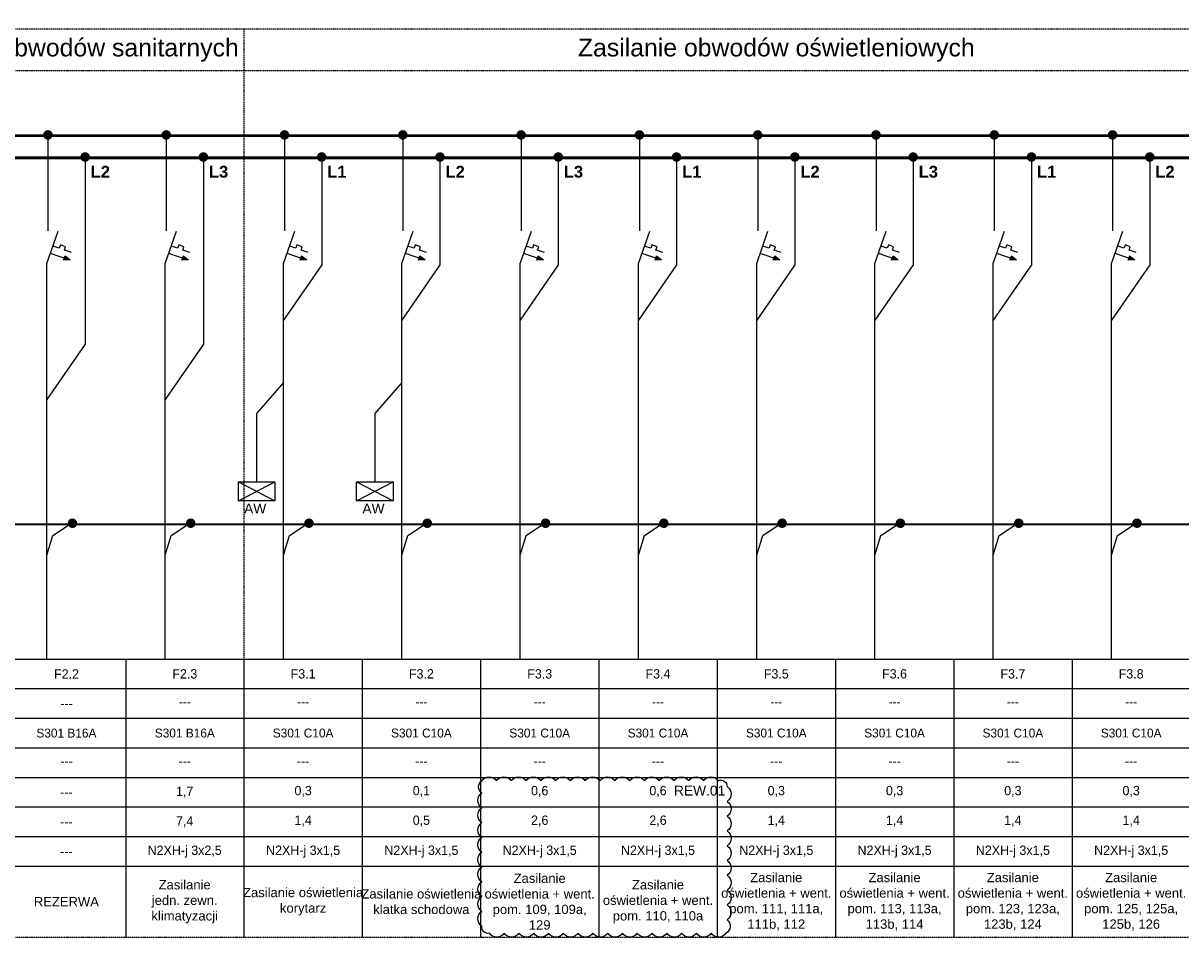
# Model space of a CAD drawing. Header units: millimetres. Extents: x 203 to 3426, y 719 to 2381.
# Tile 91 of 185: x 2252 to 2839, y 1901 to 2366. Entities that reach past the tile are written whole.
import ezdxf
from ezdxf.enums import TextEntityAlignment as Align

# ---------------------------------------------------------------- set-up
doc = ezdxf.new("R2010")
doc.units = ezdxf.units.MM
doc.linetypes.add('DASHED', pattern=[0.75, 0.5, -0.25])
doc.linetypes.add('DASHED2', pattern=[9.525, 6.35, -3.175])
for name, color, linetype in [('_IE_REW01', 30, 'Continuous'), ('Blok', 7, 'Continuous'), ('elektryka', 3, 'Continuous'), ('XE_adresy', 7, 'Continuous'), ('XE_opisy', 7, 'Continuous')]:
    doc.layers.add(name, color=color, linetype=linetype)
doc.styles.add('opis_el', font='arialbd.ttf')
doc.styles.get("Standard").update_dxf_attribs({"font": 'ARIAL.TTF'})
doc.styles.add('STYLE2', font='txt', dxfattribs={"height": 2.5})

msp = doc.modelspace()

# ---------------------------------------------------------------- hatches: boundary and pattern name
at = {"linetype": 'Continuous'}
for points in [[(2276.53, 2109.97, 1), (2276.53, 2114.85, 1)], [(2336.53, 2109.97, 1), (2336.53, 2114.85, 1)], [(2396.53, 2109.97, 1), (2396.53, 2114.85, 1)], [(2456.53, 2109.97, 1), (2456.53, 2114.85, 1)], [(2516.53, 2109.97, 1), (2516.53, 2114.85, 1)], [(2576.53, 2109.97, 1), (2576.53, 2114.85, 1)], [(2636.53, 2109.97, 1), (2636.53, 2114.85, 1)], [(2696.53, 2109.97, 1), (2696.53, 2114.85, 1)], [(2756.53, 2109.97, 1), (2756.53, 2114.85, 1)], [(2816.53, 2109.97, 1), (2816.53, 2114.85, 1)]]:
    msp.add_hatch(color=94, dxfattribs=at).paths.add_polyline_path(points)
at = {"layer": 'Blok'}
for color, points in [(24, [(2264.14, 2306.82, 1), (2264.14, 2311.7, 1)]), (24, [(2324.14, 2306.82, 1), (2324.14, 2311.7, 1)]), (24, [(2384.14, 2306.82, 1), (2384.14, 2311.7, 1)]), (24, [(2444.14, 2306.82, 1), (2444.14, 2311.7, 1)]), (24, [(2504.14, 2306.82, 1), (2504.14, 2311.7, 1)]), (24, [(2564.14, 2306.82, 1), (2564.14, 2311.7, 1)]), (24, [(2624.14, 2306.82, 1), (2624.14, 2311.7, 1)]), (24, [(2684.14, 2306.82, 1), (2684.14, 2311.7, 1)]), (24, [(2744.14, 2306.82, 1), (2744.14, 2311.7, 1)]), (24, [(2804.14, 2306.82, 1), (2804.14, 2311.7, 1)]), (5, [(2282.98, 2295.63, 1), (2282.98, 2300.51, 1)]), (5, [(2342.98, 2295.63, 1), (2342.98, 2300.51, 1)]), (5, [(2402.98, 2295.63, 1), (2402.98, 2300.51, 1)]), (5, [(2462.98, 2295.63, 1), (2462.98, 2300.51, 1)]), (5, [(2522.98, 2295.63, 1), (2522.98, 2300.51, 1)]), (5, [(2582.98, 2295.63, 1), (2582.98, 2300.51, 1)]), (5, [(2642.98, 2295.63, 1), (2642.98, 2300.51, 1)]), (5, [(2702.98, 2295.63, 1), (2702.98, 2300.51, 1)]), (5, [(2762.98, 2295.63, 1), (2762.98, 2300.51, 1)]), (5, [(2822.98, 2295.63, 1), (2822.98, 2300.51, 1)])]:
    msp.add_hatch(color=color, dxfattribs=at).paths.add_polyline_path(points)
at = {"layer": 'XE_opisy'}
for points in [[(2275.41, 2245.74), (2272.05, 2245.71), (2272.8, 2247.84)], [(2335.41, 2245.74), (2332.05, 2245.71), (2332.8, 2247.84)], [(2395.41, 2245.74), (2392.05, 2245.71), (2392.8, 2247.84)], [(2455.41, 2245.74), (2452.05, 2245.71), (2452.8, 2247.84)], [(2515.41, 2245.74), (2512.05, 2245.71), (2512.8, 2247.84)], [(2575.41, 2245.74), (2572.05, 2245.71), (2572.8, 2247.84)], [(2635.41, 2245.74), (2632.05, 2245.71), (2632.8, 2247.84)], [(2695.41, 2245.74), (2692.05, 2245.71), (2692.8, 2247.84)], [(2755.41, 2245.74), (2752.05, 2245.71), (2752.8, 2247.84)], [(2815.41, 2245.74), (2812.05, 2245.71), (2812.8, 2247.84)]]:
    msp.add_hatch(color=256, dxfattribs=at).paths.add_polyline_path(points)

# ---------------------------------------------------------------- linework, layer by layer
at = {"color": 94}
for p, q in [((2266.67, 2106.18), (2276.07, 2112.44)), ((2326.67, 2106.18), (2336.07, 2112.44)), ((2386.67, 2106.18), (2396.07, 2112.44)), ((2446.67, 2106.18), (2456.07, 2112.44)), ((2506.67, 2106.18), (2516.07, 2112.44)), ((2566.67, 2106.18), (2576.07, 2112.44)), ((2626.67, 2106.18), (2636.07, 2112.44)), ((2686.67, 2106.18), (2696.07, 2112.44)), ((2746.67, 2106.18), (2756.07, 2112.44)), ((2806.67, 2106.18), (2816.07, 2112.44)), ((2263.62, 2096.2), (2266.67, 2106.18)), ((2323.62, 2096.2), (2326.67, 2106.18)), ((2383.62, 2096.2), (2386.67, 2106.18)), ((2443.62, 2096.2), (2446.67, 2106.18)), ((2503.62, 2096.2), (2506.67, 2106.18)), ((2563.62, 2096.2), (2566.67, 2106.18)), ((2623.62, 2096.2), (2626.67, 2106.18)), ((2683.62, 2096.2), (2686.67, 2106.18)), ((2743.62, 2096.2), (2746.67, 2106.18)), ((2803.62, 2096.2), (2806.67, 2106.18))]:
    msp.add_line(p, q, dxfattribs=at)
for points in [[(2383.62, 2183.78), (2369.94, 2168.11), (2369.94, 2133.35)], [(2443.62, 2183.78), (2429.94, 2168.11), (2429.94, 2133.35)], [(203.56, 2043.56), (3083.56, 2043.56)], [(2303.56, 2043.56), (2303.56, 1902.56)], [(2303.56, 2043.56), (2303.56, 1902.56)], [(2363.56, 2043.56), (2363.56, 1902.56)], [(2363.56, 2043.56), (2363.56, 1902.56)], [(2363.56, 2043.56), (2363.56, 1902.56)], [(2423.56, 2043.56), (2423.56, 1902.56)], [(2483.56, 2043.56), (2483.56, 1902.56)], [(2543.56, 2043.56), (2543.56, 1902.56)], [(2603.56, 2043.56), (2603.56, 1902.56)], [(2663.56, 2043.56), (2663.56, 1902.56)], [(2723.56, 2043.56), (2723.56, 1902.56)], [(2783.56, 2043.56), (2783.56, 1902.56)], [(263.56, 2028.56), (3083.56, 2028.56)], [(2303.56, 2028.56), (2303.56, 2013.56)], [(203.56, 2013.56), (3083.56, 2013.56)], [(263.56, 1998.56), (3083.56, 1998.56)], [(203.56, 1983.56), (3083.56, 1983.56)], [(203.56, 1968.56), (3083.56, 1968.56)], [(203.56, 1953.56), (3083.56, 1953.56)], [(203.56, 1938.56), (3083.56, 1938.56)]]:
    msp.add_lwpolyline(points)
at = {"color": 1}
for points in [[(2360.72, 2133.35), (2379.16, 2133.35), (2379.16, 2123.81), (2360.72, 2123.81)], [(2420.72, 2133.35), (2439.16, 2133.35), (2439.16, 2123.81), (2420.72, 2123.81)]]:
    msp.add_lwpolyline(points, close=True, dxfattribs=at)
for points in [[(2360.72, 2133.35), (2379.16, 2123.81)], [(2360.72, 2123.81), (2379.16, 2133.35)], [(2420.72, 2133.35), (2439.16, 2123.81)], [(2420.72, 2123.81), (2439.16, 2133.35)]]:
    msp.add_lwpolyline(points, dxfattribs=at)
at = {"layer": '_IE_REW01'}
msp.add_lwpolyline([(2484.14, 1981.9, -0.5206), (2491.64, 1981.9, -0.5206), (2499.14, 1981.9, -0.5206), (2506.64, 1981.9, -0.5206), (2514.14, 1981.9, -0.5206), (2521.64, 1981.9, -0.5206), (2529.14, 1981.9, -0.5206), (2536.64, 1981.9, -0.5206), (2544.14, 1981.9, -0.5206), (2551.64, 1981.9, -0.5206), (2559.14, 1981.9, -0.5206), (2566.64, 1981.9, -0.5206), (2574.14, 1981.9, -0.5206), (2581.64, 1981.9, -0.5206), (2589.14, 1981.9, -0.5206), (2596.64, 1981.9, -0.5206), (2604.14, 1981.9, -0.5206), (2608.66, 1978.92, -0.5206), (2608.66, 1971.42, -0.5206), (2608.66, 1963.92, -0.5206), (2608.66, 1956.42, -0.5206), (2608.66, 1948.92, -0.5206), (2608.66, 1941.42, -0.5206), (2608.66, 1933.92, -0.5206), (2608.66, 1926.42, -0.5206), (2608.66, 1918.92, -0.5206), (2608.66, 1911.42, -0.5206), (2608.04, 1904.54, -0.5206), (2600.54, 1904.54, -0.5206), (2593.04, 1904.54, -0.5206), (2585.54, 1904.54, -0.5206), (2578.04, 1904.54, -0.5206), (2570.54, 1904.54, -0.5206), (2563.04, 1904.54, -0.5206), (2555.54, 1904.54, -0.5206), (2548.04, 1904.54, -0.5206), (2540.54, 1904.54, -0.5206), (2533.04, 1904.54, -0.5206), (2525.54, 1904.54, -0.5206), (2518.04, 1904.54, -0.5206), (2510.54, 1904.54, -0.5206), (2503.04, 1904.54, -0.5206), (2495.54, 1904.54, -0.5206), (2488.04, 1904.54, -0.5206), (2484.14, 1908.14, -0.5206), (2484.14, 1915.64, -0.5206), (2484.14, 1923.14, -0.5206), (2484.14, 1930.64, -0.5206), (2484.14, 1938.14, -0.5206), (2484.14, 1945.64, -0.5206), (2484.14, 1953.14, -0.5206), (2484.14, 1960.64, -0.5206), (2484.14, 1968.14, -0.5206), (2484.14, 1975.64, -0.5206), (2484.14, 1981.9, -0.5206)], format="xyb", close=True, dxfattribs=at)
at = {"layer": 'Blok', "linetype": 'DASHED2', "ltscale": 0.1}
for p, q in [((203.56, 2362.98), (3083.56, 2362.98)), ((203.56, 2341.98), (3083.56, 2341.98))]:
    msp.add_line(p, q, dxfattribs=at)
at = {"layer": 'Blok', "color": 24}
for p, q in [((2264.14, 2309.3), (2264.14, 2260.7)), ((2324.14, 2309.3), (2324.14, 2260.7)), ((2384.14, 2309.3), (2384.14, 2260.7)), ((2444.14, 2309.3), (2444.14, 2260.7)), ((2504.14, 2309.3), (2504.14, 2260.7)), ((2564.14, 2309.3), (2564.14, 2260.7)), ((2624.14, 2309.3), (2624.14, 2260.7)), ((2684.14, 2309.3), (2684.14, 2260.7)), ((2744.14, 2309.3), (2744.14, 2260.7)), ((2804.14, 2309.3), (2804.14, 2260.7))]:
    msp.add_line(p, q, dxfattribs=at)
at = {"layer": 'Blok', "color": 5}
for p, q in [((2282.98, 2298.11), (2282.98, 2203.16)), ((2342.98, 2298.11), (2342.98, 2203.16)), ((2402.98, 2298.11), (2402.98, 2243.44)), ((2462.98, 2298.11), (2462.98, 2243.44)), ((2522.98, 2298.11), (2522.98, 2243.44)), ((2582.98, 2298.11), (2582.98, 2243.44)), ((2642.98, 2298.11), (2642.98, 2243.44)), ((2702.98, 2298.11), (2702.98, 2243.44)), ((2762.98, 2298.11), (2762.98, 2243.44)), ((2822.98, 2298.11), (2822.98, 2243.44)), ((2402.98, 2243.44), (2383.62, 2215.41)), ((2462.98, 2243.44), (2443.62, 2215.41)), ((2522.98, 2243.44), (2503.62, 2215.41)), ((2582.98, 2243.44), (2563.62, 2215.41)), ((2642.98, 2243.44), (2623.62, 2215.41)), ((2702.98, 2243.44), (2683.62, 2215.41)), ((2762.98, 2243.44), (2743.62, 2215.41)), ((2822.98, 2243.44), (2803.62, 2215.41)), ((2282.98, 2203.16), (2263.62, 2175.13)), ((2342.98, 2203.16), (2323.62, 2175.13))]:
    msp.add_line(p, q, dxfattribs=at)
at = {"layer": 'Blok', "color": 24, "const_width": 1.4}
msp.add_lwpolyline([(203.56, 2308.85), (3083.56, 2308.85)], dxfattribs=at)
at = {"layer": 'Blok', "color": 5, "const_width": 1.4}
msp.add_lwpolyline([(203.56, 2297.66), (3083.56, 2297.66)], dxfattribs=at)
at = {"layer": 'Blok', "color": 2, "linetype": 'DASHED2', "const_width": 1}
msp.add_lwpolyline([(203.56, 2111.86), (3083.56, 2111.86)], dxfattribs=at)
at = {"layer": 'Blok', "color": 94, "linetype": 'DASHED', "const_width": 1}
msp.add_lwpolyline([(203.56, 2111.86), (3083.56, 2111.86)], dxfattribs=at)
at = {"layer": 'elektryka', "color": 7, "linetype": 'Continuous'}
for p, q in [((2383.62, 2151.44), (2383.62, 2244.05)), ((2443.62, 2144.83), (2443.62, 2244.05)), ((2503.62, 2151.44), (2503.62, 2244.05)), ((2563.62, 2151.44), (2563.62, 2244.05)), ((2623.62, 2151.44), (2623.62, 2244.05)), ((2683.62, 2151.44), (2683.62, 2244.05)), ((2743.62, 2151.44), (2743.62, 2244.05)), ((2803.62, 2151.44), (2803.62, 2244.05)), ((2383.62, 2043.56), (2383.62, 2151.44)), ((2443.62, 2043.56), (2443.62, 2151.44)), ((2503.62, 2043.56), (2503.62, 2151.44)), ((2563.62, 2043.56), (2563.62, 2151.44)), ((2623.62, 2043.56), (2623.62, 2151.44)), ((2683.62, 2043.56), (2683.62, 2151.44)), ((2743.62, 2043.56), (2743.62, 2151.44)), ((2803.62, 2043.56), (2803.62, 2151.44))]:
    msp.add_line(p, q, dxfattribs=at)
at = {"layer": 'XE_adresy', "linetype": 'Continuous'}
for points in [[(2303.56, 1998.56), (2303.56, 1902.56)], [(2303.56, 1998.56), (2303.56, 1902.56)], [(2303.56, 1998.56), (2303.56, 1902.56)], [(2303.56, 1998.56), (2303.56, 1902.56)], [(2303.56, 1998.56), (2303.56, 1902.56)], [(2363.56, 1998.56), (2363.56, 1902.56)], [(2363.56, 1998.56), (2363.56, 1902.56)], [(2363.56, 1998.56), (2363.56, 1902.56)], [(2363.56, 1998.56), (2363.56, 1902.56)], [(2363.56, 1998.56), (2363.56, 1902.56)], [(2363.56, 1998.56), (2363.56, 1902.56)], [(2363.56, 1998.56), (2363.56, 1902.56)], [(2363.56, 1998.56), (2363.56, 1902.56)], [(2363.56, 1998.56), (2363.56, 1902.56)], [(2363.56, 1998.56), (2363.56, 1902.56)]]:
    msp.add_lwpolyline(points, dxfattribs=at)
at = {"layer": 'XE_opisy', "linetype": 'DASHED2', "ltscale": 0.1}
msp.add_line((2363.56, 2362.98), (2363.56, 2043.56), dxfattribs=at)
at = {"layer": 'XE_opisy'}
for p, q in [((2263.62, 2244.05), (2269.35, 2260.48)), ((2323.62, 2244.05), (2329.35, 2260.48)), ((2383.62, 2244.05), (2389.35, 2260.48)), ((2443.62, 2244.05), (2449.35, 2260.48)), ((2503.62, 2244.05), (2509.35, 2260.48)), ((2563.62, 2244.05), (2569.35, 2260.48)), ((2623.62, 2244.05), (2629.35, 2260.48)), ((2683.62, 2244.05), (2689.35, 2260.48)), ((2743.62, 2244.05), (2749.34, 2260.48)), ((2803.62, 2244.05), (2809.34, 2260.48)), ((2274.77, 2245.96), (2265.47, 2249.21)), ((2269.88, 2251.81), (2266.76, 2252.9)), ((2270.45, 2253.45), (2269.88, 2251.81)), ((2273.08, 2252.53), (2270.44, 2253.51)), ((2272.51, 2250.9), (2273.08, 2252.53)), ((2276.06, 2249.66), (2272.51, 2250.9)), ((2334.77, 2245.96), (2325.47, 2249.21)), ((2329.88, 2251.81), (2326.76, 2252.9)), ((2330.45, 2253.45), (2329.88, 2251.81)), ((2333.08, 2252.53), (2330.44, 2253.51)), ((2332.51, 2250.9), (2333.08, 2252.53)), ((2336.06, 2249.66), (2332.51, 2250.9)), ((2394.77, 2245.96), (2385.47, 2249.21)), ((2389.88, 2251.81), (2386.76, 2252.9)), ((2390.45, 2253.45), (2389.88, 2251.81)), ((2393.08, 2252.53), (2390.44, 2253.51)), ((2392.51, 2250.9), (2393.08, 2252.53)), ((2396.06, 2249.66), (2392.51, 2250.9)), ((2454.77, 2245.96), (2445.47, 2249.21)), ((2449.88, 2251.81), (2446.76, 2252.9)), ((2450.45, 2253.45), (2449.88, 2251.81)), ((2453.08, 2252.53), (2450.44, 2253.51)), ((2452.51, 2250.9), (2453.08, 2252.53)), ((2456.06, 2249.66), (2452.51, 2250.9)), ((2514.77, 2245.96), (2505.47, 2249.21)), ((2509.88, 2251.81), (2506.76, 2252.9)), ((2510.45, 2253.45), (2509.88, 2251.81)), ((2513.08, 2252.53), (2510.44, 2253.51)), ((2512.51, 2250.9), (2513.08, 2252.53)), ((2516.06, 2249.66), (2512.51, 2250.9)), ((2574.77, 2245.96), (2565.47, 2249.21)), ((2569.88, 2251.81), (2566.76, 2252.9)), ((2570.45, 2253.45), (2569.88, 2251.81)), ((2573.08, 2252.53), (2570.44, 2253.51)), ((2572.51, 2250.9), (2573.08, 2252.53)), ((2576.06, 2249.66), (2572.51, 2250.9)), ((2634.77, 2245.96), (2625.47, 2249.21)), ((2629.88, 2251.81), (2626.76, 2252.9)), ((2630.45, 2253.45), (2629.88, 2251.81)), ((2633.08, 2252.53), (2630.44, 2253.51)), ((2632.51, 2250.9), (2633.08, 2252.53)), ((2636.06, 2249.66), (2632.51, 2250.9)), ((2694.77, 2245.96), (2685.47, 2249.21)), ((2689.88, 2251.81), (2686.76, 2252.9)), ((2690.45, 2253.45), (2689.88, 2251.81)), ((2693.08, 2252.53), (2690.44, 2253.51)), ((2692.51, 2250.9), (2693.08, 2252.53)), ((2696.06, 2249.66), (2692.51, 2250.9)), ((2754.77, 2245.96), (2745.47, 2249.21)), ((2749.88, 2251.81), (2746.76, 2252.9)), ((2750.45, 2253.45), (2749.88, 2251.81)), ((2753.08, 2252.53), (2750.44, 2253.51)), ((2752.51, 2250.9), (2753.08, 2252.53)), ((2756.06, 2249.66), (2752.51, 2250.9)), ((2814.77, 2245.96), (2805.47, 2249.21)), ((2809.88, 2251.81), (2806.76, 2252.9)), ((2810.45, 2253.45), (2809.88, 2251.81)), ((2813.08, 2252.53), (2810.44, 2253.51)), ((2812.51, 2250.9), (2813.08, 2252.53)), ((2816.06, 2249.66), (2812.51, 2250.9)), ((2272.05, 2245.71), (2272.82, 2247.91)), ((2275.41, 2245.74), (2272.8, 2247.84)), ((2332.05, 2245.71), (2332.82, 2247.91)), ((2335.41, 2245.74), (2332.8, 2247.84)), ((2392.05, 2245.71), (2392.82, 2247.91)), ((2395.41, 2245.74), (2392.8, 2247.84)), ((2452.05, 2245.71), (2452.82, 2247.91)), ((2455.41, 2245.74), (2452.8, 2247.84)), ((2512.05, 2245.71), (2512.82, 2247.91)), ((2515.41, 2245.74), (2512.8, 2247.84)), ((2572.05, 2245.71), (2572.82, 2247.91)), ((2575.41, 2245.74), (2572.8, 2247.84)), ((2632.05, 2245.71), (2632.82, 2247.91)), ((2635.41, 2245.74), (2632.8, 2247.84)), ((2692.05, 2245.71), (2692.82, 2247.91)), ((2695.41, 2245.74), (2692.8, 2247.84)), ((2752.05, 2245.71), (2752.82, 2247.91)), ((2755.41, 2245.74), (2752.8, 2247.84)), ((2812.05, 2245.71), (2812.82, 2247.91)), ((2815.41, 2245.74), (2812.8, 2247.84))]:
    msp.add_line(p, q, dxfattribs=at)
at = {"layer": 'XE_opisy', "linetype": 'Continuous'}
for p, q in [((2263.62, 2043.56), (2263.62, 2244.05)), ((2323.62, 2043.56), (2323.62, 2244.05))]:
    msp.add_line(p, q, dxfattribs=at)
at = {"layer": 'XE_opisy', "linetype": 'DASHED2', "ltscale": 0.1}
msp.add_lwpolyline([(203.56, 1902.56), (3083.56, 1902.56)], dxfattribs=at)

# ---------------------------------------------------------------- texts
at = {"linetype": 'Continuous', "style": 'opis_el'}
for s, p in [('L2', (2285.8, 2287.62)), ('L3', (2345.8, 2287.62)), ('L1', (2405.8, 2287.62)), ('L2', (2465.8, 2287.62)), ('L3', (2525.8, 2287.62)), ('L1', (2585.8, 2287.62)), ('L2', (2645.8, 2287.62)), ('L3', (2705.8, 2287.62)), ('L1', (2765.8, 2287.62)), ('L2', (2825.8, 2287.62))]:
    msp.add_text(s, height=6, dxfattribs=at).set_placement(p)
at = {"char_height": 9, "attachment_point": 4}
for s, width, insert in [('\\pxqc;Zasilanie obwodów sanitarnych', 179.9999, (2183.56, 2352.21)), ('\\pxqc;Zasilanie obwodów oświetleniowych', 539.999, (2363.56, 2352.21))]:
    msp.add_mtext_dynamic_manual_height_columns(s, width=width, gutter_width=12.5, heights=[15.78], dxfattribs=dict(at, insert=insert))
at = {"color": 1, "char_height": 5, "attachment_point": 1}
for insert in [(2363.64, 2122.35), (2423.64, 2122.35)]:
    msp.add_mtext_dynamic_manual_height_columns('AW', width=8.9662, gutter_width=12.5, heights=[0], dxfattribs=dict(at, insert=insert))
at = {"layer": '_IE_REW01', "insert": (2581.67, 1979.37), "char_height": 5, "width": 47.6493, "attachment_point": 1}
msp.add_mtext('REW.01', dxfattribs=at)
at = {"layer": 'elektryka', "color": 7, "linetype": 'Continuous', "style": 'STYLE2'}
for s, p in [('F2.2', (2273.56, 2036.04)), ('---', (2273.56, 2021.04)), ('---', (2273.49, 1976.04)), ('---', (2273.49, 1961.04)), ('---', (2273.49, 1946.04))]:
    msp.add_text(s, height=4.725, dxfattribs=at).set_placement(p, align=Align.MIDDLE)
at = {"layer": 'elektryka', "color": 7, "linetype": 'Continuous', "insert": (2273.49, 1920.56), "char_height": 4.725, "width": 60.0003, "attachment_point": 5, "style": 'STYLE2'}
msp.add_mtext('\\A1;{\\fArial|b0|i0|c238|p34;REZERWA}', dxfattribs=at)
at = {"layer": 'XE_adresy', "linetype": 'Continuous', "style": 'STYLE2'}
for s, p in [('F2.3', (2333.56, 2036.06)), ('F3.1', (2393.56, 2036.06)), ('F3.2', (2453.56, 2036.06)), ('F3.3', (2513.56, 2036.06)), ('F3.4', (2573.56, 2036.06)), ('F3.5', (2633.56, 2036.06)), ('F3.6', (2693.56, 2036.06)), ('F3.7', (2753.56, 2036.06)), ('F3.8', (2813.56, 2036.06)), ('1,7', (2333.49, 1976.04)), ('7,4', (2333.49, 1961.04)), ('N2XH-j 3x2,5', (2333.49, 1946.04)), ('N2XH-j 3x1,5', (2393.56, 1946.06)), ('N2XH-j 3x1,5', (2453.56, 1946.06)), ('N2XH-j 3x1,5', (2513.56, 1946.06)), ('N2XH-j 3x1,5', (2573.56, 1946.06)), ('N2XH-j 3x1,5', (2633.56, 1946.06)), ('N2XH-j 3x1,5', (2693.56, 1946.06)), ('N2XH-j 3x1,5', (2753.56, 1946.06)), ('N2XH-j 3x1,5', (2813.56, 1946.06))]:
    msp.add_text(s, height=4.725, dxfattribs=at).set_placement(p, align=Align.MIDDLE)
for s, p in [('---', (2273.56, 1991.87)), ('---', (2333.56, 1991.87)), ('---', (2393.56, 1991.87)), ('---', (2453.56, 1991.87)), ('---', (2513.56, 1991.87)), ('---', (2573.56, 1991.87)), ('---', (2633.56, 1991.87)), ('---', (2693.56, 1991.87)), ('---', (2753.56, 1991.87)), ('---', (2813.56, 1991.87)), ('0,3', (2393.56, 1976.87)), ('0,1', (2453.56, 1976.87)), ('0,6', (2513.56, 1976.87)), ('0,6', (2573.56, 1976.87)), ('0,3', (2633.56, 1976.87)), ('0,3', (2693.56, 1976.87)), ('0,3', (2753.56, 1976.87)), ('0,3', (2813.56, 1976.87)), ('1,4', (2393.56, 1961.87)), ('0,5', (2453.56, 1961.87)), ('2,6', (2513.56, 1961.87)), ('2,6', (2573.56, 1961.87)), ('1,4', (2633.56, 1961.87)), ('1,4', (2693.56, 1961.87)), ('1,4', (2753.56, 1961.87)), ('1,4', (2813.56, 1961.87))]:
    msp.add_text(s, height=4.725, dxfattribs=at).set_placement(p, align=Align.MIDDLE_CENTER)
at = {"layer": 'XE_adresy', "linetype": 'Continuous', "char_height": 4.725, "width": 60.0003, "attachment_point": 5, "style": 'STYLE2'}
for s, insert in [('\\pxqc;{\\fArial|b0|i0|c238|p34;\\C0;Zasilanie oświetlenia + went.\\Ppom. 109, 109a,\\P129}', (2513.55, 1920.56)), ('\\pxqc;{\\fArial|b0|i0|c238|p34;\\C0;Zasilanie oświetlenia + went.\\Ppom. 111, 111a, 111b, 112}', (2633.55, 1920.56)), ('\\pxqc;{\\fArial|b0|i0|c238|p34;\\C0;Zasilanie oświetlenia + went.\\Ppom. 113, 113a, 113b, 114}', (2693.55, 1920.56)), ('\\pxqc;{\\fArial|b0|i0|c238|p34;\\C0;Zasilanie oświetlenia + went.\\Ppom. 123, 123a, 123b, 124}', (2753.55, 1920.56)), ('\\pxqc;{\\fArial|b0|i0|c238|p34;\\C0;Zasilanie oświetlenia + went.\\Ppom. 125, 125a, 125b, 126}', (2813.55, 1920.56)), ('\\pxqc;{\\fArial|b0|i0|c238|p34;\\C0;Zasilanie oświetlenia + went.\\Ppom. 110, 110a}', (2573.55, 1920.56)), ('\\A1;{\\fArial|b0|i0|c238|p34;Zasilanie\\Pjedn. zewn. klimatyzacji}', (2333.49, 1920.56)), ('\\pxqc;{\\fArial|b0|i0|c238|p34;\\C0;Zasilanie oświetlenia\\Pkorytarz}', (2393.55, 1920.56)), ('\\pxqc;{\\fArial|b0|i0|c238|p34;\\C0;Zasilanie oświetlenia\\Pklatka schodowa}', (2453.55, 1920.56))]:
    msp.add_mtext(s, dxfattribs=dict(at, insert=insert))
at = {"layer": 'XE_opisy', "linetype": 'Continuous', "style": 'STYLE2'}
for p in [(2333.56, 2021.87), (2393.56, 2021.87), (2453.56, 2021.87), (2513.56, 2021.87), (2573.56, 2021.87), (2633.56, 2021.87), (2693.56, 2021.87), (2753.56, 2021.87), (2813.56, 2021.87)]:
    msp.add_text('---', height=4.5, dxfattribs=at).set_placement(p, align=Align.MIDDLE_CENTER)
for s, p in [('S301 B16A', (2273.49, 2006.04)), ('S301 B16A', (2333.56, 2006.06)), ('S301 C10A', (2393.56, 2006.06)), ('S301 C10A', (2453.56, 2006.06)), ('S301 C10A', (2513.56, 2006.06)), ('S301 C10A', (2573.56, 2006.06)), ('S301 C10A', (2633.56, 2006.06)), ('S301 C10A', (2693.56, 2006.06)), ('S301 C10A', (2753.56, 2006.06)), ('S301 C10A', (2813.56, 2006.06))]:
    msp.add_text(s, height=4.5, dxfattribs=at).set_placement(p, align=Align.MIDDLE)

doc.saveas('drawing.dxf')
